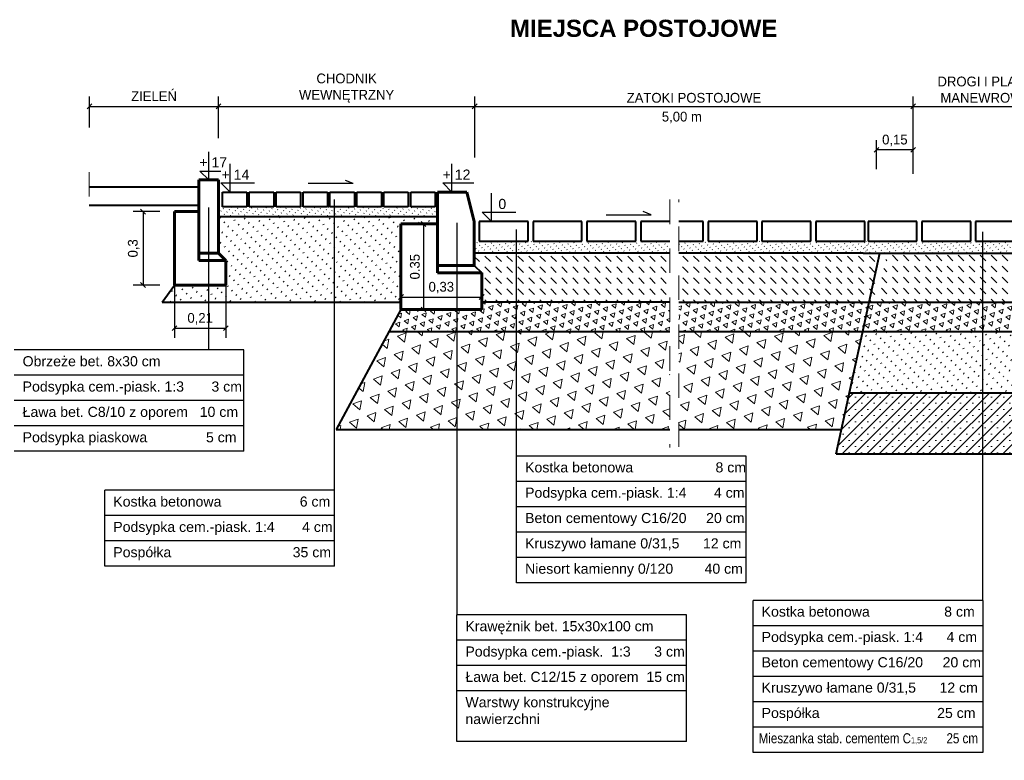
# Model space of a CAD drawing. Header units: millimetres. Extents: x 104.4 to 145.9, y 287.2 to 338.2.
# Tile 7 of 12: x 136.8 to 140.8, y 302.8 to 305.9. Entities that reach past the tile are written whole.
import ezdxf

# ---------------------------------------------------------------- set-up
doc = ezdxf.new("R2010")
doc.units = ezdxf.units.MM
doc.linetypes.add('DASHED2', pattern=[9.525, 6.35, -3.175])
doc.layers.get('0').update_dxf_attribs({"lineweight": 40})
for name, color, linetype, lineweight in [('beton', 5, 'Continuous', 60), ('kostka', 7, 'Continuous', 40), ('kostka mniejsza', 7, 'Continuous', 40), ('opis', 7, 'Continuous', 25), ('POSPÓŁKA', 1, 'Continuous', 40), ('wymiary', 5, 'Continuous', 15), ('wymiaty', 5, 'Continuous', 18), ('wypełnienie', 3, 'Continuous', 13)]:
    doc.layers.add(name, color=color, linetype=linetype, lineweight=lineweight)
doc.dimstyles.new('Copy of ISO-25', dxfattribs={"dimtxt": 0.04, "dimasz": 0.02, "dimexe": 0.04, "dimexo": 0.06, "dimgap": 0.015, "dimtad": 1, "dimtxsty": 'Standard', "dimblk": 'OBLIQUE', "dimcen": 2.5, "dimadec": 0, "dimazin": 0, "dimtfac": 1, "dimtmove": 0, "dimatfit": 3, "dimfxl": 1, "dimarcsym": 0})
pattern_1 = [(80, (4.273294, -11.881723), (-0.0291862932, 0.024490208), [0.01905, -0.01905]), (140, (4.273294, -11.881723), (-0.0358022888, -0.0130309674), [0.01905, -0.01905]), (20, (4.2587, -11.869478), (0.0066159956, 0.0375211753), [0.01905, -0.01905])]
pattern_2 = [(80, (4.273294, -11.881723), (-0.058372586, 0.048980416), [0.0381, -0.0381]), (140, (4.273294, -11.881723), (-0.071604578, -0.026061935), [0.0381, -0.0381]), (20, (4.24411, -11.85723), (0.013231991, 0.075042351), [0.0381, -0.0381])]
pattern_3 = [(315, (4.273294, -11.881723), (0.0449012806, -1e-17), [0.03175, -0.03175])]
pattern_4 = [(315, (12.680519, 7.938343), (0.0141421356, 0.0141421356), [0.002, -0.012])]

# ---------------------------------------------------------------- blocks, each defined once
blk = doc.blocks.new('_Oblique')
at = {"layer": 'beton', "color": 0, "lineweight": -2}
blk.add_line((-0.5, -0.5), (0.5, 0.5), dxfattribs=at)
blk = doc.blocks.new('*D996')
at = {"layer": 'Defpoints', "color": 0, "transparency": 16777216}
for p in [(141.0072, 305.5084), (141.0072, 305.193), (140.4134, 305.1723)]:
    blk.add_point(p, dxfattribs=at)
at = {"layer": 'wymiary', "color": 0, "lineweight": -2, "transparency": 16777216}
for p, q in [((140.4134, 305.2323), (140.4134, 305.5484)), ((141.0072, 305.253), (141.0072, 305.5484)), ((140.4134, 305.5084), (141.0072, 305.5084))]:
    blk.add_line(p, q, dxfattribs=at)
at = {"layer": 'wymiary', "color": 0, "lineweight": -2, "transparency": 16777216, "xscale": 0.02, "yscale": 0.02, "zscale": 0.02, "rotation": 180}
blk.add_blockref('_Oblique', (140.4134, 305.5084), dxfattribs=at)
at = {"layer": 'wymiary', "color": 0, "lineweight": -2, "transparency": 16777216, "xscale": 0.02, "yscale": 0.02, "zscale": 0.02}
blk.add_blockref('_Oblique', (141.0072, 305.5084), dxfattribs=at)
at = {"layer": 'wymiary', "color": 0, "transparency": 16777216, "insert": (140.7103, 305.5767), "char_height": 0.04, "attachment_point": 5}
blk.add_mtext('DROGI I PLACE \\PMANEWROWE', dxfattribs=at)
blk = doc.blocks.new('*D997')
at = {"layer": 'Defpoints', "color": 0, "transparency": 16777216}
for p in [(138.3195, 304.7797), (138.6495, 304.7291), (138.6495, 304.7078)]:
    blk.add_point(p, dxfattribs=at)
at = {"layer": 'wymiary', "color": 0, "lineweight": -2, "transparency": 16777216}
for p, q in [((138.6495, 304.7678), (138.6495, 304.7691)), ((138.3195, 304.7291), (138.6495, 304.7291)), ((138.3195, 304.7197), (138.3195, 304.6891))]:
    blk.add_line(p, q, dxfattribs=at)
at = {"layer": 'wymiary', "color": 0, "lineweight": -2, "transparency": 16777216, "xscale": 0.02, "yscale": 0.02, "zscale": 0.02, "rotation": 180}
blk.add_blockref('_Oblique', (138.3195, 304.7291), dxfattribs=at)
at = {"layer": 'wymiary', "color": 0, "lineweight": -2, "transparency": 16777216, "xscale": 0.02, "yscale": 0.02, "zscale": 0.02}
blk.add_blockref('_Oblique', (138.6495, 304.7291), dxfattribs=at)
at = {"layer": 'wymiary', "color": 0, "transparency": 16777216, "insert": (138.4845, 304.7674), "char_height": 0.04, "attachment_point": 5}
blk.add_mtext('0,33', dxfattribs=at)
blk = doc.blocks.new('*D998')
at = {"layer": 'Defpoints', "color": 0, "transparency": 16777216}
for p in [(138.3365, 305.0281), (138.3195, 304.6781), (138.4116, 304.6781)]:
    blk.add_point(p, dxfattribs=at)
at = {"layer": 'wymiary', "color": 0, "lineweight": -2, "transparency": 16777216}
for p, q in [((138.3965, 305.0281), (138.4516, 305.0281)), ((138.4116, 305.0281), (138.4116, 304.6781)), ((138.3795, 304.6781), (138.4516, 304.6781))]:
    blk.add_line(p, q, dxfattribs=at)
at = {"layer": 'wymiary', "color": 0, "lineweight": -2, "transparency": 16777216, "xscale": 0.02, "yscale": 0.02, "zscale": 0.02}
for p, rotation in [((138.4116, 305.0281), 90), ((138.4116, 304.6781), 270)]:
    blk.add_blockref('_Oblique', p, dxfattribs=dict(at, rotation=rotation))
at = {"layer": 'wymiary', "color": 0, "transparency": 16777216, "insert": (138.3766, 304.8531), "char_height": 0.04, "attachment_point": 5, "rotation": 90}
blk.add_mtext('0.35', dxfattribs=at)
blk = doc.blocks.new('*D999')
at = {"layer": 'Defpoints', "color": 0, "transparency": 16777216}
for p in [(140.4134, 305.5084), (138.621, 305.2397), (140.4134, 305.1723)]:
    blk.add_point(p, dxfattribs=at)
at = {"layer": 'wymiary', "color": 0, "lineweight": -2, "transparency": 16777216}
for p, q in [((138.621, 305.2997), (138.621, 305.5484)), ((140.4134, 305.2323), (140.4134, 305.5484)), ((138.621, 305.5084), (140.4134, 305.5084))]:
    blk.add_line(p, q, dxfattribs=at)
at = {"layer": 'wymiary', "color": 0, "lineweight": -2, "transparency": 16777216, "xscale": 0.02, "yscale": 0.02, "zscale": 0.02, "rotation": 180}
blk.add_blockref('_Oblique', (138.621, 305.5084), dxfattribs=at)
at = {"layer": 'wymiary', "color": 0, "lineweight": -2, "transparency": 16777216, "xscale": 0.02, "yscale": 0.02, "zscale": 0.02}
blk.add_blockref('_Oblique', (140.4134, 305.5084), dxfattribs=at)
at = {"layer": 'wymiary', "color": 0, "transparency": 16777216, "insert": (139.5172, 305.5434), "char_height": 0.04, "attachment_point": 5}
blk.add_mtext('ZATOKI POSTOJOWE', dxfattribs=at)
blk = doc.blocks.new('*D1000')
at = {"layer": 'Defpoints', "color": 0, "transparency": 16777216}
for p in [(140.2634, 305.3308), (140.4134, 305.2323), (140.2634, 305.1923)]:
    blk.add_point(p, dxfattribs=at)
at = {"layer": 'wymiary', "color": 0, "lineweight": -2, "transparency": 16777216}
for p, q in [((140.2634, 305.2523), (140.2634, 305.3708)), ((140.4134, 305.2923), (140.4134, 305.3708)), ((140.4134, 305.3308), (140.2634, 305.3308))]:
    blk.add_line(p, q, dxfattribs=at)
at = {"layer": 'wymiary', "color": 0, "lineweight": -2, "transparency": 16777216, "xscale": 0.02, "yscale": 0.02, "zscale": 0.02, "rotation": 180}
blk.add_blockref('_Oblique', (140.2634, 305.3308), dxfattribs=at)
at = {"layer": 'wymiary', "color": 0, "lineweight": -2, "transparency": 16777216, "xscale": 0.02, "yscale": 0.02, "zscale": 0.02}
blk.add_blockref('_Oblique', (140.4134, 305.3308), dxfattribs=at)
at = {"layer": 'wymiary', "color": 0, "transparency": 16777216, "insert": (140.3384, 305.3692), "char_height": 0.04, "attachment_point": 5}
blk.add_mtext('0,15', dxfattribs=at)
blk = doc.blocks.new('*D1001')
at = {"layer": 'Defpoints', "color": 0, "transparency": 16777216}
for p in [(138.621, 305.5084), (137.5738, 305.318), (138.621, 305.3374)]:
    blk.add_point(p, dxfattribs=at)
at = {"layer": 'wymiary', "color": 0, "lineweight": -2, "transparency": 16777216}
for p, q in [((137.5738, 305.378), (137.5738, 305.5484)), ((138.621, 305.3974), (138.621, 305.5484)), ((137.5738, 305.5084), (138.621, 305.5084))]:
    blk.add_line(p, q, dxfattribs=at)
at = {"layer": 'wymiary', "color": 0, "lineweight": -2, "transparency": 16777216, "xscale": 0.02, "yscale": 0.02, "zscale": 0.02, "rotation": 180}
blk.add_blockref('_Oblique', (137.5738, 305.5084), dxfattribs=at)
at = {"layer": 'wymiary', "color": 0, "lineweight": -2, "transparency": 16777216, "xscale": 0.02, "yscale": 0.02, "zscale": 0.02}
blk.add_blockref('_Oblique', (138.621, 305.5084), dxfattribs=at)
at = {"layer": 'wymiary', "color": 0, "transparency": 16777216, "insert": (138.0974, 305.5834), "char_height": 0.04, "attachment_point": 5}
blk.add_mtext('CHODNIK \\PWEWNĘTRZNY', dxfattribs=at)
blk = doc.blocks.new('*D1002')
at = {"layer": 'Defpoints', "color": 0, "transparency": 16777216}
for p in [(137.5738, 305.5084), (137.0466, 305.3622), (137.5738, 305.318)]:
    blk.add_point(p, dxfattribs=at)
at = {"layer": 'wymiary', "color": 0, "lineweight": -2, "transparency": 16777216}
for p, q in [((137.0466, 305.4222), (137.0466, 305.5484)), ((137.5738, 305.378), (137.5738, 305.5484)), ((137.0466, 305.5084), (137.5738, 305.5084))]:
    blk.add_line(p, q, dxfattribs=at)
at = {"layer": 'wymiary', "color": 0, "lineweight": -2, "transparency": 16777216, "xscale": 0.02, "yscale": 0.02, "zscale": 0.02, "rotation": 180}
blk.add_blockref('_Oblique', (137.0466, 305.5084), dxfattribs=at)
at = {"layer": 'wymiary', "color": 0, "lineweight": -2, "transparency": 16777216, "xscale": 0.02, "yscale": 0.02, "zscale": 0.02}
blk.add_blockref('_Oblique', (137.5738, 305.5084), dxfattribs=at)
at = {"layer": 'wymiary', "color": 0, "transparency": 16777216, "insert": (137.3102, 305.5501), "char_height": 0.04, "attachment_point": 5}
blk.add_mtext('ZIELEŃ', dxfattribs=at)
blk = doc.blocks.new('*D1003')
at = {"layer": 'Defpoints', "color": 0, "transparency": 16777216}
for p in [(137.3938, 304.8382), (137.6038, 304.8382), (137.6038, 304.6018)]:
    blk.add_point(p, dxfattribs=at)
at = {"layer": 'wymiary', "color": 0, "lineweight": -2, "transparency": 16777216}
for p, q in [((137.3938, 304.7782), (137.3938, 304.5618)), ((137.6038, 304.7782), (137.6038, 304.5618)), ((137.3938, 304.6018), (137.6038, 304.6018))]:
    blk.add_line(p, q, dxfattribs=at)
at = {"layer": 'wymiary', "color": 0, "lineweight": -2, "transparency": 16777216, "xscale": 0.02, "yscale": 0.02, "zscale": 0.02, "rotation": 180}
blk.add_blockref('_Oblique', (137.3938, 304.6018), dxfattribs=at)
at = {"layer": 'wymiary', "color": 0, "lineweight": -2, "transparency": 16777216, "xscale": 0.02, "yscale": 0.02, "zscale": 0.02}
blk.add_blockref('_Oblique', (137.6038, 304.6018), dxfattribs=at)
at = {"layer": 'wymiary', "color": 0, "transparency": 16777216, "insert": (137.4988, 304.6401), "char_height": 0.04, "attachment_point": 5}
blk.add_mtext('0,21', dxfattribs=at)
blk = doc.blocks.new('*D1004')
at = {"layer": 'Defpoints', "color": 0, "transparency": 16777216}
for p in [(137.3938, 305.0782), (137.2655, 304.7782), (137.3938, 304.7782)]:
    blk.add_point(p, dxfattribs=at)
at = {"layer": 'wymiary', "color": 0, "lineweight": -2, "transparency": 16777216}
for p, q in [((137.3338, 305.0782), (137.2255, 305.0782)), ((137.2655, 305.0782), (137.2655, 304.7782)), ((137.3338, 304.7782), (137.2255, 304.7782))]:
    blk.add_line(p, q, dxfattribs=at)
at = {"layer": 'wymiary', "color": 0, "lineweight": -2, "transparency": 16777216, "xscale": 0.02, "yscale": 0.02, "zscale": 0.02}
for p, rotation in [((137.2655, 305.0782), 90), ((137.2655, 304.7782), 270)]:
    blk.add_blockref('_Oblique', p, dxfattribs=dict(at, rotation=rotation))
at = {"layer": 'wymiary', "color": 0, "transparency": 16777216, "insert": (137.2272, 304.9282), "char_height": 0.04, "attachment_point": 5, "rotation": 90}
blk.add_mtext('0,3', dxfattribs=at)

msp = doc.modelspace()

# ---------------------------------------------------------------- hatches: boundary and pattern name
at = {"layer": 'POSPÓŁKA'}
h = msp.add_hatch(dxfattribs=at)
h.set_pattern_fill('ACAD_ISO07W100', color=256, scale=0.007, angle=315, style=0)
h.set_pattern_definition([(315, (3.612978, -21.55496), (0.0247487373, 0.0247487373), [0.0035, -0.021])])
h.paths.add_polyline_path([(137.5338, 304.7782), (137.3938, 304.7782), (137.3438, 304.7081), (137.5338, 304.7081)])
h.paths.add_polyline_path([(138.0477, 305.0581), (137.5738, 305.0581), (137.5738, 304.9082), (137.6038, 304.8782), (137.6038, 304.7782), (137.5338, 304.7782), (137.5338, 304.7081), (138.0477, 304.7081)])
h.paths.add_polyline_path([(138.3195, 305.0281), (138.4695, 305.0281), (138.4695, 305.0581), (138.0477, 305.0581), (138.0477, 304.7081), (138.3195, 304.7081)])
h = msp.add_hatch(dxfattribs=at)
h.set_pattern_fill('ACAD_ISO07W100', color=256, scale=0.007, angle=315, style=0)
h.set_pattern_definition([(315, (3.612978, -21.52496), (0.0247487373, 0.0247487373), [0.0035, -0.021])])
h.paths.add_polyline_path([(140.2074, 304.5881), (140.1467, 304.3381), (141.0072, 304.3381), (141.0072, 304.5881)])
at = {"layer": 'wypełnienie'}
h = msp.add_hatch(dxfattribs=at)
h.set_pattern_fill('ACAD_ISO07W100', color=256, scale=0.004, angle=315, style=0)
h.set_pattern_definition([(225, (267.409655, 8.549217), (-0.0141421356, 0.0141421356), [0.002, -0.012])])
h.paths.add_polyline_path([(137.5738, 305.0981), (138.4695, 305.0981), (138.4695, 305.0581), (137.5738, 305.0581)])
h = msp.add_hatch(dxfattribs=at)
h.set_pattern_fill('ACAD_ISO07W100', color=256, scale=0.004, angle=315, style=0)
h.set_pattern_definition(pattern_4)
h.paths.add_polyline_path([(139.4181, 304.9581), (138.792, 304.9581), (138.792, 304.9081), (139.4181, 304.9081)])
h.paths.add_polyline_path([(138.792, 304.9581), (138.621, 304.9581), (138.621, 304.9081), (138.792, 304.9081)])
h = msp.add_hatch(dxfattribs=at)
h.set_pattern_fill('ACAD_ISO07W100', color=256, scale=0.004, angle=315, style=0)
h.set_pattern_definition(pattern_4)
h.paths.add_polyline_path([(140.2286, 304.9581), (139.4553, 304.9581), (139.4553, 304.9081), (140.2286, 304.9081)])
h = msp.add_hatch(dxfattribs=at)
h.set_pattern_fill('ACAD_ISO07W100', color=256, scale=0.004, angle=315, style=0)
h.set_pattern_definition([(315, (13.068674, 8.66344), (0.0141421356, 0.0141421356), [0.002, -0.012])])
h.paths.add_polyline_path([(141.0072, 304.9081), (141.0072, 304.9581), (140.5029, 304.9581), (140.5029, 304.9081)])
h.paths.add_polyline_path([(140.5029, 304.9081), (140.5029, 304.9581), (140.2086, 304.9581), (140.2086, 304.9081)])
h = msp.add_hatch(dxfattribs=at)
h.set_pattern_fill('DASH', color=256, scale=0.01, angle=315, style=0)
h.set_pattern_definition(pattern_3)
h.paths.add_polyline_path([(139.4181, 304.9081), (138.792, 304.9081), (138.792, 304.7081), (139.4181, 304.7081)])
h.paths.add_polyline_path([(138.792, 304.9081), (138.6195, 304.9081), (138.6195, 304.8581), (138.6495, 304.8281), (138.6495, 304.7081), (138.792, 304.7081)])
h = msp.add_hatch(dxfattribs=at)
h.set_pattern_fill('DASH', color=256, scale=0.01, angle=315, style=0)
h.set_pattern_definition(pattern_3)
h.paths.add_polyline_path([(140.2634, 304.9081), (139.4553, 304.9081), (139.4553, 304.7081), (140.2634, 304.7081)])
h = msp.add_hatch(dxfattribs=at)
h.set_pattern_fill('DASH', color=256, scale=0.01, angle=315, style=0)
h.set_pattern_definition([(315, (4.771402, 33.067572), (0.0449012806, -1e-17), [0.03175, -0.03175])])
h.paths.add_polyline_path([(140.8345, 304.9081), (140.307, 304.9081), (140.2634, 304.7081), (140.8345, 304.7081)])
h.paths.add_polyline_path([(141.0072, 304.9081), (140.8345, 304.9081), (140.8345, 304.7081), (141.0072, 304.7081)])
h = msp.add_hatch(dxfattribs=at)
h.set_pattern_fill('TRIANG', color=256, scale=0.004, angle=20, style=0)
h.set_pattern_definition(pattern_1)
h.paths.add_polyline_path([(139.4181, 304.7081), (138.792, 304.7081), (138.792, 304.5881), (139.4181, 304.5881)])
h.paths.add_polyline_path([(138.792, 304.7081), (138.6495, 304.7081), (138.6495, 304.6781), (138.548, 304.6781), (138.548, 304.5881), (138.792, 304.5881)])
h.paths.add_polyline_path([(138.548, 304.6781), (138.3195, 304.6781), (138.2708, 304.5881), (138.548, 304.5881)])
h = msp.add_hatch(dxfattribs=at)
h.set_pattern_fill('TRIANG', color=256, scale=0.004, angle=20, style=0)
h.set_pattern_definition(pattern_1)
h.paths.add_polyline_path([(140.2334, 304.7081), (139.4553, 304.7081), (139.4553, 304.5881), (140.2074, 304.5881)])
h = msp.add_hatch(dxfattribs=at)
h.set_pattern_fill('TRIANG', color=256, scale=0.004, angle=20, style=0)
h.set_pattern_definition([(80, (4.771402, 33.067572), (-0.0291862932, 0.024490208), [0.01905, -0.01905]), (140, (4.771402, 33.067572), (-0.035802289, -0.0130309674), [0.01905, -0.01905]), (20, (4.75681, 33.079817), (0.0066159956, 0.0375211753), [0.01905, -0.01905])])
h.paths.add_polyline_path([(141.0072, 304.7081), (140.8345, 304.7081), (140.8345, 304.5881), (141.0072, 304.5881)])
h.paths.add_polyline_path([(140.2334, 304.7081), (140.2074, 304.5881), (140.8345, 304.5881), (140.8345, 304.7081)])
h = msp.add_hatch(dxfattribs=at)
h.set_pattern_fill('TRIANG', color=256, scale=0.008, angle=20, style=0)
h.set_pattern_definition(pattern_2)
h.paths.add_polyline_path([(138.548, 304.5881), (138.2708, 304.5881), (138.0546, 304.1881), (138.548, 304.1881)])
h.paths.add_polyline_path([(138.792, 304.5881), (138.548, 304.5881), (138.548, 304.1881), (138.792, 304.1881)])
h.paths.add_polyline_path([(139.4181, 304.5881), (138.792, 304.5881), (138.792, 304.1881), (139.4181, 304.1881)])
h = msp.add_hatch(dxfattribs=at)
h.set_pattern_fill('TRIANG', color=256, scale=0.008, angle=20, style=0)
h.set_pattern_definition(pattern_2)
h.paths.add_polyline_path([(140.2074, 304.5881), (139.4553, 304.5881), (139.4553, 304.1881), (140.1206, 304.1881)])
h = msp.add_hatch(dxfattribs=at)
h.set_pattern_fill('SACNCR', color=256, scale=0.015, style=0)
h.set_pattern_definition([(45, (3.612978, -21.49496), (-0.0252569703, 0.0252569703), []), (45, (3.638235, -21.49496), (-0.0252569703, 0.0252569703), [0, -0.03571875])])
h.paths.add_polyline_path([(140.1532, 304.3381), (140.099, 304.0881), (141.0072, 304.0881), (141.0072, 304.3381)])

# ---------------------------------------------------------------- linework, layer by layer
at = {"linetype": 'DASHED2', "lineweight": 20, "ltscale": 0.01}
for p, q in [((137.0451, 305.24), (137.0451, 305.0421)), ((139.4181, 305.1276), (139.4181, 304.1141)), ((139.4553, 304.117), (139.4553, 305.1276))]:
    msp.add_line(p, q, dxfattribs=at)
for p, q in [((137.495, 305.1777), (137.0451, 305.1777)), ((137.495, 305.1037), (137.0451, 305.1037)), ((137.5738, 305.0581), (138.4695, 305.0581)), ((139.4181, 304.9081), (138.6195, 304.9081)), ((140.2086, 304.9081), (139.4553, 304.9081)), ((140.099, 304.0881), (140.2768, 304.9081)), ((140.2086, 304.9081), (141.0072, 304.9081)), ((138.6195, 304.8581), (138.6495, 304.8281)), ((137.3438, 304.7081), (137.3938, 304.7782)), ((137.3438, 304.7081), (138.3195, 304.7081)), ((139.4181, 304.7081), (138.6495, 304.7081)), ((139.4553, 304.7081), (141.0072, 304.7081)), ((138.3195, 304.6781), (138.0546, 304.1881)), ((138.2708, 304.5881), (139.4181, 304.5881)), ((139.4553, 304.5881), (141.0072, 304.5881)), ((140.1532, 304.3381), (141.0072, 304.3381)), ((138.0546, 304.1881), (139.4181, 304.1881)), ((139.4553, 304.1881), (140.1206, 304.1881)), ((140.099, 304.0881), (141.0072, 304.0881))]:
    msp.add_line(p, q)
at = {"layer": 'beton'}
for p, q in [((137.4938, 304.9082), (137.4938, 305.2082)), ((137.4938, 305.2082), (137.5738, 305.2082)), ((137.5738, 305.2082), (137.5738, 304.9082)), ((138.4695, 305.1581), (138.5895, 305.1581)), ((138.4695, 304.8581), (138.4695, 305.1581)), ((138.5895, 305.1581), (138.6195, 305.0381)), ((137.3938, 304.7782), (137.3938, 305.0782)), ((137.3938, 305.0782), (137.4938, 305.0782)), ((138.3195, 304.6781), (138.3195, 305.0281)), ((138.3195, 305.0281), (138.4695, 305.0281)), ((138.6195, 305.0381), (138.6195, 304.8581)), ((137.5738, 304.9082), (137.4938, 304.9082)), ((137.4938, 304.9082), (137.4938, 304.8782)), ((137.5738, 304.9082), (137.6038, 304.8782)), ((137.6038, 304.8782), (137.4938, 304.8782)), ((137.6038, 304.8782), (137.6038, 304.7782)), ((138.6195, 304.8581), (138.4695, 304.8581)), ((138.4695, 304.8281), (138.4695, 304.8581)), ((138.6495, 304.8281), (138.4695, 304.8281)), ((138.6495, 304.8281), (138.6495, 304.6781)), ((137.6038, 304.7782), (137.3938, 304.7782)), ((138.6495, 304.6781), (138.3195, 304.6781))]:
    msp.add_line(p, q, dxfattribs=at)
at = {"layer": 'kostka'}
for p, q in [((138.6395, 305.0381), (138.6395, 304.9581)), ((138.8395, 305.0381), (138.6395, 305.0381)), ((138.8395, 304.9581), (138.8395, 305.0381)), ((139.0595, 305.0381), (138.8595, 305.0381)), ((138.8595, 305.0381), (138.8595, 304.9581)), ((139.0595, 304.9581), (139.0595, 305.0381)), ((139.2795, 305.0381), (139.0795, 305.0381)), ((139.0795, 305.0381), (139.0795, 304.9581)), ((139.2795, 304.9581), (139.2795, 305.0381)), ((139.2995, 305.0381), (139.2995, 304.9581)), ((139.4181, 305.0381), (139.2995, 305.0381)), ((139.5553, 305.0381), (139.4553, 305.0381)), ((139.5553, 304.9581), (139.5553, 305.0381)), ((139.5753, 305.0381), (139.5753, 304.9581)), ((139.7753, 305.0381), (139.5753, 305.0381)), ((139.7753, 304.9581), (139.7753, 305.0381)), ((139.7953, 305.0381), (139.7953, 304.9581)), ((139.9953, 305.0381), (139.7953, 305.0381)), ((139.9953, 304.9581), (139.9953, 305.0381)), ((140.0153, 305.0381), (140.0153, 304.9581)), ((140.2153, 305.0381), (140.0153, 305.0381)), ((140.2153, 304.9581), (140.2153, 305.0381)), ((140.4286, 305.0381), (140.2286, 305.0381)), ((140.2286, 305.0381), (140.2286, 304.9581)), ((140.4286, 304.9581), (140.4286, 305.0381)), ((140.6486, 305.0381), (140.4486, 305.0381)), ((140.4486, 305.0381), (140.4486, 304.9581)), ((140.6486, 304.9581), (140.6486, 305.0381)), ((140.6686, 305.0381), (140.6686, 304.9581)), ((140.8686, 305.0381), (140.6686, 305.0381)), ((138.6395, 304.9581), (138.8395, 304.9581)), ((138.8595, 304.9581), (139.0595, 304.9581)), ((139.0795, 304.9581), (139.2795, 304.9581)), ((139.2995, 304.9581), (139.4181, 304.9581)), ((139.4553, 304.9581), (139.5553, 304.9581)), ((139.5753, 304.9581), (139.7753, 304.9581)), ((139.7953, 304.9581), (139.9953, 304.9581)), ((140.0153, 304.9581), (140.2153, 304.9581)), ((140.2286, 304.9581), (140.4286, 304.9581)), ((140.4486, 304.9581), (140.6486, 304.9581)), ((140.6686, 304.9581), (140.8686, 304.9581))]:
    msp.add_line(p, q, dxfattribs=at)
at = {"layer": 'kostka mniejsza'}
for p, q in [((137.5895, 305.1581), (137.6895, 305.1581)), ((137.5895, 305.0981), (137.5895, 305.1581)), ((137.6895, 305.1581), (137.6895, 305.0981)), ((137.6995, 305.0981), (137.6995, 305.1581)), ((137.6995, 305.1581), (137.7995, 305.1581)), ((137.7995, 305.1581), (137.7995, 305.0981)), ((137.8095, 305.0981), (137.8095, 305.1581)), ((137.8095, 305.1581), (137.9095, 305.1581)), ((137.9095, 305.1581), (137.9095, 305.0981)), ((137.9195, 305.1581), (138.0195, 305.1581)), ((137.9195, 305.0981), (137.9195, 305.1581)), ((138.0195, 305.1581), (138.0195, 305.0981)), ((138.0295, 305.0981), (138.0295, 305.1581)), ((138.0295, 305.1581), (138.1295, 305.1581)), ((138.1295, 305.1581), (138.1295, 305.0981)), ((138.1395, 305.1581), (138.2395, 305.1581)), ((138.1395, 305.0981), (138.1395, 305.1581)), ((138.2395, 305.1581), (138.2395, 305.0981)), ((138.2495, 305.1581), (138.3495, 305.1581)), ((138.2495, 305.0981), (138.2495, 305.1581)), ((138.3495, 305.1581), (138.3495, 305.0981)), ((138.3595, 305.0981), (138.3595, 305.1581)), ((138.3595, 305.1581), (138.4595, 305.1581)), ((138.4595, 305.1581), (138.4595, 305.0981)), ((137.6895, 305.0981), (137.5895, 305.0981)), ((137.7995, 305.0981), (137.6995, 305.0981)), ((137.9095, 305.0981), (137.8095, 305.0981)), ((138.0195, 305.0981), (137.9195, 305.0981)), ((138.1295, 305.0981), (138.0295, 305.0981)), ((138.2395, 305.0981), (138.1395, 305.0981)), ((138.3495, 305.0981), (138.2495, 305.0981)), ((138.4595, 305.0981), (138.3595, 305.0981))]:
    msp.add_line(p, q, dxfattribs=at)
at = {"layer": 'opis'}
for p, q in [((137.5338, 305.2082), (137.5338, 305.3234)), ((137.6215, 305.1581), (137.6215, 305.2733)), ((138.5282, 305.1581), (138.5282, 305.2733)), ((137.4979, 305.2441), (137.5838, 305.2441)), ((137.5338, 305.2082), (137.4979, 305.2441)), ((137.5834, 305.1962), (137.7212, 305.1962)), ((137.6215, 305.1581), (137.5834, 305.1962)), ((138.1249, 305.1931), (137.9409, 305.1931)), ((138.1249, 305.1931), (138.0923, 305.2056)), ((138.4902, 305.1962), (138.618, 305.1962)), ((138.5282, 305.1581), (138.4902, 305.1962)), ((138.6894, 305.0381), (138.6894, 305.1533)), ((138.0477, 303.9389), (138.0477, 305.1281)), ((137.5338, 304.5126), (137.5338, 305.0952)), ((138.6514, 305.0762), (138.7891, 305.0762)), ((138.6894, 305.0381), (138.6514, 305.0762)), ((139.1582, 305.0653), (139.3422, 305.0653)), ((139.3422, 305.0653), (139.3096, 305.0788)), ((138.548, 305.0321), (138.548, 303.4293)), ((138.792, 304.0787), (138.792, 305.0055)), ((140.6978, 303.4889), (140.6978, 304.9957)), ((137.6773, 304.5126), (136.7382, 304.5126)), ((137.6773, 304.0983), (137.6773, 304.5126)), ((137.6773, 304.409), (136.7382, 304.409)), ((137.6773, 304.3055), (136.7382, 304.3055)), ((137.6773, 304.2019), (136.7382, 304.2019)), ((137.6773, 304.0983), (136.7382, 304.0983)), ((139.7311, 304.0787), (138.792, 304.0787)), ((138.792, 303.5608), (138.792, 304.0787)), ((139.7311, 303.5608), (139.7311, 304.0787)), ((139.7311, 303.9751), (138.792, 303.9751)), ((138.0477, 303.9389), (137.1087, 303.9389)), ((137.1087, 303.6282), (137.1087, 303.9389)), ((138.0477, 303.6282), (138.0477, 303.9389)), ((139.7311, 303.8715), (138.792, 303.8715)), ((138.0477, 303.8353), (137.1087, 303.8353)), ((138.0477, 303.7317), (137.1087, 303.7317)), ((138.0477, 303.7317), (137.1087, 303.7317)), ((139.7311, 303.768), (138.792, 303.768)), ((139.7311, 303.6644), (138.792, 303.6644)), ((138.0477, 303.6282), (137.1087, 303.6282)), ((139.7311, 303.5608), (138.792, 303.5608)), ((139.7311, 303.5608), (138.792, 303.5608)), ((140.6978, 303.4889), (139.7588, 303.4889)), ((139.7588, 302.8675), (139.7588, 303.4889)), ((140.6978, 303.4889), (140.6978, 302.8675)), ((139.487, 303.4293), (138.548, 303.4293)), ((138.548, 302.9114), (138.548, 303.4293)), ((139.487, 302.9114), (139.487, 303.4293)), ((140.6978, 303.3853), (139.7588, 303.3853)), ((139.487, 303.3257), (138.548, 303.3257)), ((140.6978, 303.2817), (139.7588, 303.2817)), ((139.487, 303.2221), (138.548, 303.2221)), ((140.6978, 303.1782), (139.7588, 303.1782)), ((139.487, 303.1186), (138.548, 303.1186)), ((140.6978, 303.0746), (139.7588, 303.0746)), ((140.6978, 302.971), (139.7588, 302.971)), ((139.487, 302.9114), (138.548, 302.9114)), ((139.487, 302.9114), (138.548, 302.9114)), ((140.6978, 302.8675), (139.7588, 302.8675))]:
    msp.add_line(p, q, dxfattribs=at)

# ---------------------------------------------------------------- texts
for s, insert, char_height, width, attachment_point in [('{\\fArial|b1|i0|c238|p34;MIEJSCA POSTOJOWE }', (139.3119, 305.7918), 0.07, 2.265321, 8), ('{\\fArial|b0|i0|c238|p34;+ 17}', (137.4954, 305.3004), 0.04125, 0.289, 1), ('{\\fArial|b0|i0|c238|p34;+ 14}', (137.5862, 305.2503), 0.04125, 0.288974, 1), ('{\\fArial|b0|i0|c238|p34;+ 12}', (138.4898, 305.2503), 0.04125, 0.288974, 1), ('{\\fArial|b0|i0|c238|p34;Obrzeże bet. 8x30 cm }', (136.7732, 304.4873), 0.04125, 0.9041, 1), ('{\\fArial|b0|i0|c238|p34;Podsypka cem.-piask. 1:3       3 cm}', (136.7732, 304.3838), 0.04125, 0.9041, 1), ('{\\fArial|b0|i0|c238|p34;Ława bet. C8/10 z oporem   10 cm}', (136.7732, 304.2802), 0.04125, 0.9041, 1), ('{\\fArial|b0|i0|c238|p34;Podsypka piaskowa               5 cm }', (136.7732, 304.1766), 0.04125, 0.904064, 1), ('{\\fArial|b0|i0|c238|p34;Kostka betonowa                     8 cm }', (138.827, 304.0534), 0.04125, 0.9041, 1), ('{\\fArial|b0|i0|c238|p34;Podsypka cem.-piask. 1:4       4 cm}', (138.827, 303.9498), 0.04125, 0.9041, 1), ('{\\fArial|b0|i0|c238|p34;Kostka betonowa                    6 cm }', (137.1437, 303.9136), 0.04125, 0.9041, 1), ('{\\fArial|b0|i0|c238|p34;Podsypka cem.-piask. 1:4       4 cm}', (137.1437, 303.81), 0.04125, 0.9041, 1), ('{\\fArial|b0|i0|c238|p34;Beton cementowy C16/20     20 cm}', (138.827, 303.8463), 0.04125, 0.9041, 1), ('{\\fArial|b0|i0|c238|p34;Kruszywo łamane 0/31,5      12 cm}', (138.827, 303.7427), 0.04125, 0.904064, 1), ('{\\fArial|b0|i0|c238|p34;Pospółka                               35 cm }', (137.1437, 303.7065), 0.04125, 0.904064, 1), ('{\\fArial|b0|i0|c238|p34;Niesort kamienny 0/120        40 cm }', (138.827, 303.6391), 0.04125, 1.020997, 1), ('{\\fArial|b0|i0|c238|p34;Kostka betonowa                   8 cm }', (139.7938, 303.4636), 0.04125, 0.9041, 1), ('{\\fArial|b0|i0|c238|p34;Krawężnik bet. 15x30x100 cm }', (138.583, 303.404), 0.04125, 0.9041, 1), ('{\\fArial|b0|i0|c238|p34;Podsypka cem.-piask. 1:4      4 cm}', (139.7938, 303.36), 0.04125, 0.9041, 1), ('{\\fArial Narrow|b0|i0|c238|p34;Mieszanka stab. cementem C\\H0.60606x;1,5/2\\H1.65x;      25 cm }', (135.83, 303.2928), 0.04125, 1.039932, 1), ('{\\fArial|b0|i0|c238|p34;Podsypka cem.-piask.  1:3      3 cm}', (138.583, 303.3004), 0.04125, 0.9041, 1), ('{\\fArial|b0|i0|c238|p34;Beton cementowy C16/20     20 cm}', (139.7938, 303.2565), 0.04125, 0.9041, 1), ('{\\fArial|b0|i0|c238|p34;Ława bet. C12/15 z oporem  15 cm}', (138.583, 303.1969), 0.04125, 0.9041, 1), ('{\\fArial|b0|i0|c238|p34;Kruszywo łamane 0/31,5      12 cm}', (139.7938, 303.1529), 0.04125, 0.904064, 1), ('{\\fArial|b0|i0|c238|p34;Warstwy konstrukcyjne \\Pnawierzchni }', (138.583, 303.0933), 0.04125, 0.904064, 1), ('{\\fArial|b0|i0|c238|p34;Pospółka                              25 cm }', (139.7938, 303.0493), 0.04125, 1.020997, 1), ('{\\fArial Narrow|b0|i0|c238|p34;Mieszanka stab. cementem C\\H0.60606x;1,5/2\\H1.65x;      25 cm }', (139.7819, 302.9458), 0.04125, 1.039932, 1)]:
    msp.add_mtext(s, dxfattribs=dict(at, insert=insert, char_height=char_height, width=width, attachment_point=attachment_point))
at = {"layer": 'opis', "extrusion": (0, 0, -1), "insert": (138.7497, 305.1303), "char_height": 0.04125, "width": 0.1614, "attachment_point": 1, "text_direction": (-1, 0, 0)}
msp.add_mtext('{\\fArial|b0|i0|c238|p34;0}', dxfattribs=at)
at = {"layer": 'wymiaty', "insert": (139.4677, 305.463), "char_height": 0.04, "attachment_point": 5}
msp.add_mtext('5,00 m', dxfattribs=at)

# ---------------------------------------------------------------- dimensions: what is measured, and where the dimension line sits
at = {"layer": 'wymiary'}
dim = msp.add_linear_dim(base=(141.0072, 305.5084), p1=(140.4134, 305.1723), p2=(141.0072, 305.193), text='DROGI I PLACE \\PMANEWROWE', dimstyle='Copy of ISO-25', dxfattribs=at)
dim.commit()
dim.dimension.update_dxf_attribs({"geometry": '*D996', "text_midpoint": (140.7103, 305.5084), "dimtype": 160})
for base, p1, p2, text, picture, middle in [((138.621, 305.5084), (137.5738, 305.318), (138.621, 305.3374), 'CHODNIK \\PWEWNĘTRZNY', '*D1001', (138.0974, 305.5834)), ((137.5738, 305.5084), (137.0466, 305.3622), (137.5738, 305.318), 'ZIELEŃ', '*D1002', (137.3102, 305.5501)), ((140.4134, 305.5084), (138.621, 305.2397), (140.4134, 305.1723), 'ZATOKI POSTOJOWE', '*D999', (139.5172, 305.5434))]:
    dim = msp.add_linear_dim(base=base, p1=p1, p2=p2, text=text, dimstyle='Copy of ISO-25', dxfattribs=at)
    dim.commit()
    dim.dimension.update_dxf_attribs({"geometry": picture, "text_midpoint": middle})
dim = msp.add_linear_dim(base=(140.2634, 305.3308), p1=(140.4134, 305.2323), p2=(140.2634, 305.1923), dimstyle='Copy of ISO-25', dxfattribs=at)
dim.commit()
dim.dimension.update_dxf_attribs({"geometry": '*D1000', "text_midpoint": (140.3384, 305.3308), "dimtype": 160})
dim = msp.add_linear_dim(base=(137.2655, 304.7782), p1=(137.3938, 305.0782), p2=(137.3938, 304.7782), angle=90, dimstyle='Copy of ISO-25', dxfattribs=at)
dim.commit()
dim.dimension.update_dxf_attribs({"geometry": '*D1004', "text_midpoint": (137.2272, 304.9282)})
dim = msp.add_linear_dim(base=(138.4116, 304.6781), p1=(138.3365, 305.0281), p2=(138.3195, 304.6781), angle=90, text='0.35', dimstyle='Copy of ISO-25', dxfattribs=at)
dim.commit()
dim.dimension.update_dxf_attribs({"geometry": '*D998', "text_midpoint": (138.4116, 304.8531), "dimtype": 160})
for base, p1, p2, picture, middle in [((137.6038, 304.6018), (137.3938, 304.8382), (137.6038, 304.8382), '*D1003', (137.4988, 304.6401)), ((138.6495, 304.7291), (138.3195, 304.7797), (138.6495, 304.7078), '*D997', (138.4845, 304.7674))]:
    dim = msp.add_linear_dim(base=base, p1=p1, p2=p2, dimstyle='Copy of ISO-25', dxfattribs=at)
    dim.commit()
    dim.dimension.update_dxf_attribs({"geometry": picture, "text_midpoint": middle})

doc.saveas('drawing.dxf')
